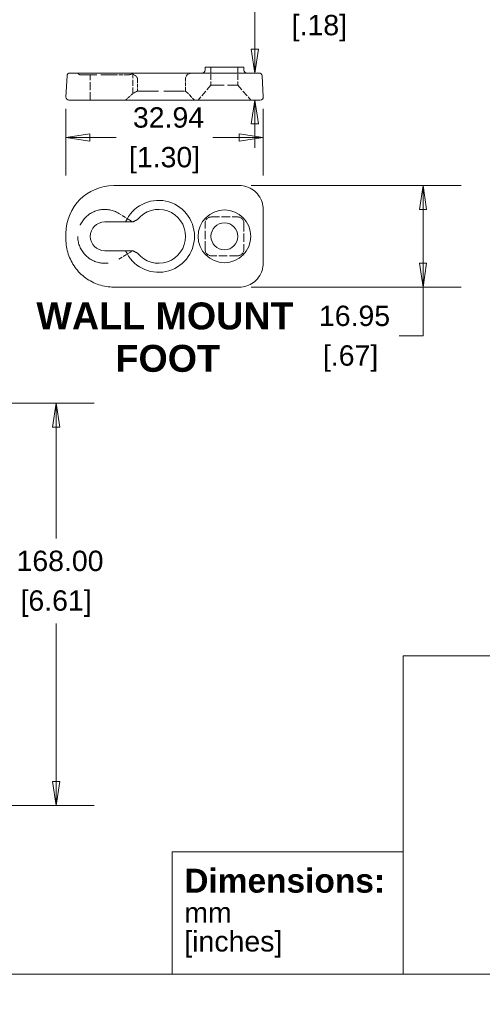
# Model space of a CAD drawing. Header units: millimetres. Extents: x 18 to 1379, y 18 to 1061.
# Tile 28 of 32: x 821 to 1014, y 19 to 430. Entities that reach past the tile are written whole.
import ezdxf

# ---------------------------------------------------------------- set-up
doc = ezdxf.new("R2010")
doc.units = ezdxf.units.MM
doc.header["$LTSCALE"] = 5
doc.linetypes.add('DASHED', pattern=[0.2067, 0.1654, -0.0413])
for name, color, linetype, lineweight in [('Dimension (ANSI)', 7, 'Continuous', 9), ('Hidden (ANSI)', 7, 'DASHED', 9), ('Sketch Geometry (ANSI)', 7, 'Continuous', 9), ('Symbol (ANSI)', 7, 'Continuous', 9), ('Visible (ANSI)', 7, 'Continuous', 9)]:
    doc.layers.add(name, color=color, linetype=linetype, lineweight=lineweight)
doc.styles.add('Label Text (ANSI)', font='arialbd.ttf')
doc.styles.add('Note Text (ANSI)', font='arial.ttf')
doc.styles.add('Text Style20', font='arial.ttf')
doc.dimstyles.new('Default - mm_inch (ANSI)', dxfattribs={"dimscale": 5, "dimtxt": 1.7, "dimasz": 2, "dimexe": 3.175, "dimexo": 1, "dimgap": 0.8, "dimtad": 0, "dimtih": 1, "dimtoh": 1, "dimrnd": 1e-08, "dimzin": 4, "dimdsep": 46, "dimtxsty": 'Note Text (ANSI)', "dimblk": 'Filled-1', "dimcen": 0.09, "dimdle": 10, "dimclrd": 256, "dimclre": 256, "dimclrt": 256, "dimadec": 1, "dimazin": 0, "dimtfac": 1.176471, "dimtofl": 0, "dimtmove": 0, "dimatfit": 3, "dimfxl": 1, "dimtolj": 1, "dimtzin": 0, "dimlwd": -1, "dimlwe": -1, "dimarcsym": 0})

# ---------------------------------------------------------------- blocks, each defined once
blk = doc.blocks.new('Title Blocks HAMMOND')
at = {"layer": 'Sketch Geometry (ANSI)'}
for p, q in [((269.997, 36.196), (193.212, 36.196)), ((193.212, 36.196), (193.212, 9.64)), ((269.997, 9.64), (269.997, 36.196)), ((173.942, 9.64), (173.942, 19.837)), ((173.942, 19.837), (193.212, 19.837)), ((193.212, 19.837), (193.212, 9.64)), ((193.212, 9.64), (173.942, 9.64)), ((193.212, 9.64), (269.997, 9.64))]:
    blk.add_line(p, q, dxfattribs=at)
at = {"layer": 'Symbol (ANSI)', "insert": (262.96, 24.46), "char_height": 2, "attachment_point": 1, "line_spacing_factor": 3, "style": 'Note Text (ANSI)'}
blk.add_mtext('\\fCalibri|b1|i0;\\H2.0000;®\\fCalibri|b1|i0;\\H21.7410;\\P', dxfattribs=at)
at = {"layer": 'Symbol (ANSI)', "insert": (174.947, 14.723), "char_height": 1.7, "width": 30.72329, "attachment_point": 4, "line_spacing_factor": 0.845197, "style": 'Note Text (ANSI)'}
blk.add_mtext('{\\fArial|b1|i0|c0|p34;\\H1.1765x;Dimensions:\\fArial|b0|i0|c0|p34;\\H0.85x;\\Pmm\\H1.2356x; \\H0.80932x;\\P[inches]\\H1.1281x; }', dxfattribs=at)
at = {"layer": 'Symbol (ANSI)', "insert": (225.81, 11.219), "char_height": 2, "width": 32.29268, "attachment_point": 4, "style": 'Note Text (ANSI)'}
blk.add_mtext('\\fArial|b1|i0;\\H2.0000;www.hammondmfg.com', dxfattribs=at)
at = {"layer": 'Symbol (ANSI)'}
for tag, p, height, style in [('<TITLE>_001', (231.608, 16.349), 5, 'Text Style20'), ('REV:dd.mm.yyyy_001', (252.451, 7.146), 1.7, 'Note Text (ANSI)')]:
    blk.add_attdef(tag, p, '', height=height, dxfattribs=dict(at, style=style))
blk = doc.blocks.new('Borders Default Border')
at = {"layer": 'Sketch Geometry (ANSI)', "flags": 128}
blk.add_lwpolyline([(6.35, 6.35), (6.35, 209.55), (273.05, 209.55), (273.05, 6.35), (6.35, 6.35)], dxfattribs=at)
blk = doc.blocks.new('Filled-1')
at = {"color": 0}
for p, q in [((0, 0), (-1, 0.15)), ((-1, 0.15), (-1, -0.15)), ((-1, 0), (0, 0)), ((-1, -0.15), (0, 0))]:
    blk.add_line(p, q, dxfattribs=at)
at = {"color": 0, "flags": 128}
blk.add_lwpolyline([(-1, -0.15), (0, 0), (-1, 0.15), (-1, -0.15)], dxfattribs=at)
at = {"color": 0}
blk.add_solid([(-1, -0.15), (0, 0), (-1, 0.15), (-1, -0.15)], dxfattribs=at)
blk = doc.blocks.new('*D60')
at = {"layer": 'Defpoints', "color": 0, "transparency": 16777216}
for p in [(764.85, 270.07), (764.85, 102.07), (836.46, 102.07)]:
    blk.add_point(p, dxfattribs=at)
at = {"layer": 'Dimension (ANSI)', "transparency": 16777216}
for p, q in [((769.85, 270.07), (852.34, 270.07)), ((836.46, 260.07), (836.46, 213.61)), ((836.46, 112.07), (836.46, 178.04)), ((769.85, 102.07), (852.34, 102.07))]:
    blk.add_line(p, q, dxfattribs=at)
at = {"layer": 'Dimension (ANSI)', "transparency": 16777216, "xscale": 10, "yscale": 10, "zscale": 10}
for p, rotation in [((836.46, 270.07), 90), ((836.46, 102.07), 270)]:
    blk.add_blockref('Filled-1', p, dxfattribs=dict(at, rotation=rotation))
at = {"layer": 'Dimension (ANSI)', "transparency": 16777216, "char_height": 8.5, "attachment_point": 5, "style": 'Note Text (ANSI)'}
for s, insert in [('\\A1; 168.00', (836.46, 204.16)), ('\\A1;[6.61]', (836.46, 186.38))]:
    blk.add_mtext(s, dxfattribs=dict(at, insert=insert))
blk = doc.blocks.new('*D66')
at = {"layer": 'Defpoints', "color": 0, "transparency": 16777216}
for p in [(921.24, 407.81), (919.48, 396.56), (921.7, 396.56)]:
    blk.add_point(p, dxfattribs=at)
at = {"layer": 'Dimension (ANSI)', "transparency": 16777216}
for p, q in [((919.48, 417.81), (919.48, 436.01)), ((919.48, 436.01), (929.48, 436.01)), ((916.24, 407.81), (903.6, 407.81)), ((916.7, 396.56), (903.6, 396.56)), ((919.48, 386.56), (919.48, 376.56))]:
    blk.add_line(p, q, dxfattribs=at)
at = {"layer": 'Dimension (ANSI)', "transparency": 16777216, "xscale": 10, "yscale": 10, "zscale": 10}
for p, rotation in [((919.48, 407.81), 270), ((919.48, 396.56), 90)]:
    blk.add_blockref('Filled-1', p, dxfattribs=dict(at, rotation=rotation))
at = {"layer": 'Dimension (ANSI)', "transparency": 16777216, "char_height": 8.5, "attachment_point": 5, "style": 'Note Text (ANSI)'}
for s, insert in [('\\A1; 4.50', (946.4, 444.35)), ('\\A1;[.18]', (946.4, 426.56))]:
    blk.add_mtext(s, dxfattribs=dict(at, insert=insert))
blk = doc.blocks.new('*D67')
at = {"layer": 'Defpoints', "color": 0, "transparency": 16777216}
for p in [(840.58, 397.87), (922.94, 397.87), (840.58, 380.89)]:
    blk.add_point(p, dxfattribs=at)
at = {"layer": 'Dimension (ANSI)', "transparency": 16777216}
for p, q in [((840.58, 392.87), (840.58, 365.01)), ((922.94, 392.87), (922.94, 365.01)), ((850.58, 380.89), (861.54, 380.89)), ((912.94, 380.89), (901.98, 380.89))]:
    blk.add_line(p, q, dxfattribs=at)
at = {"layer": 'Dimension (ANSI)', "transparency": 16777216, "xscale": 10, "yscale": 10, "zscale": 10, "rotation": 180}
blk.add_blockref('Filled-1', (840.58, 380.89), dxfattribs=at)
at = {"layer": 'Dimension (ANSI)', "transparency": 16777216, "xscale": 10, "yscale": 10, "zscale": 10}
blk.add_blockref('Filled-1', (922.94, 380.89), dxfattribs=at)
at = {"layer": 'Dimension (ANSI)', "transparency": 16777216, "char_height": 8.5, "attachment_point": 5, "style": 'Note Text (ANSI)'}
for s, insert in [('\\A1; 32.94', (881.76, 389.23)), ('\\A1;[1.30]', (881.76, 371.44))]:
    blk.add_mtext(s, dxfattribs=dict(at, insert=insert))
blk = doc.blocks.new('*D68')
at = {"layer": 'Defpoints', "color": 0, "transparency": 16777216}
for p in [(912.96, 360.85), (912.96, 318.48), (989.7, 318.48)]:
    blk.add_point(p, dxfattribs=at)
at = {"layer": 'Dimension (ANSI)', "transparency": 16777216}
for p, q in [((917.96, 360.85), (1005.57, 360.85)), ((989.7, 350.85), (989.7, 328.48)), ((917.96, 318.48), (1005.57, 318.48)), ((989.7, 318.48), (989.7, 298.09)), ((989.7, 298.09), (979.7, 298.09))]:
    blk.add_line(p, q, dxfattribs=at)
at = {"layer": 'Dimension (ANSI)', "transparency": 16777216, "xscale": 10, "yscale": 10, "zscale": 10}
for p, rotation in [((989.7, 360.85), 90), ((989.7, 318.48), 270)]:
    blk.add_blockref('Filled-1', p, dxfattribs=dict(at, rotation=rotation))
at = {"layer": 'Dimension (ANSI)', "transparency": 16777216, "char_height": 8.5, "attachment_point": 5, "style": 'Note Text (ANSI)'}
for s, insert in [('\\A1; 16.95', (959.43, 306.43)), ('\\A1;[.67]', (959.43, 288.65))]:
    blk.add_mtext(s, dxfattribs=dict(at, insert=insert))

msp = doc.modelspace()

# ---------------------------------------------------------------- linework, layer by layer
at = {"layer": 'Hidden (ANSI)', "ltscale": 8.164203}
msp.add_line((846.658, 407.058), (862.046, 407.058), dxfattribs=at)
at = {"layer": 'Hidden (ANSI)', "ltscale": 3.999763}
msp.add_line((850.763, 396.558), (850.763, 407.058), dxfattribs=at)
at = {"layer": 'Hidden (ANSI)', "ltscale": 1.90327}
msp.add_line((866.305, 407.058), (862.046, 407.058), dxfattribs=at)
at = {"layer": 'Hidden (ANSI)', "ltscale": 3.096872}
msp.add_line((868.496, 399.232), (868.496, 407.362), dxfattribs=at)
at = {"layer": 'Hidden (ANSI)', "ltscale": 2.88238}
for p, q in [((901.138, 410.308), (901.138, 402.741)), ((912.388, 410.308), (912.388, 402.741))]:
    msp.add_line(p, q, dxfattribs=at)
at = {"layer": 'Hidden (ANSI)', "ltscale": 1.904597}
for p, q in [((870.471, 405.308), (870.471, 400.308)), ((890.513, 400.308), (890.513, 405.308))]:
    msp.add_line(p, q, dxfattribs=at)
at = {"layer": 'Hidden (ANSI)', "ltscale": 3.120883}
for p, q in [((901.138, 402.741), (895.763, 396.558)), ((912.388, 402.741), (917.763, 396.558))]:
    msp.add_line(p, q, dxfattribs=at)
at = {"layer": 'Hidden (ANSI)', "ltscale": 6.731654}
msp.add_line((901.138, 402.741), (912.388, 402.741), dxfattribs=at)
at = {"layer": 'Hidden (ANSI)', "ltscale": 10.5762}
msp.add_line((870.471, 400.308), (890.513, 400.308), dxfattribs=at)
at = {"layer": 'Hidden (ANSI)', "ltscale": 2.020136}
msp.add_line((890.513, 400.308), (894.263, 396.558), dxfattribs=at)
at = {"layer": 'Hidden (ANSI)', "ltscale": 2.071553}
for p, q in [((867.281, 346.413), (862.646, 349.256)), ((862.646, 330.078), (867.281, 332.922))]:
    msp.add_line(p, q, dxfattribs=at)
at = {"layer": 'Hidden (ANSI)', "ltscale": 4.252511}
for p, q in [((898.681, 334.085), (898.681, 345.249)), ((901.181, 347.748), (912.344, 347.748)), ((914.844, 345.249), (914.844, 334.085)), ((912.344, 331.586), (901.181, 331.586))]:
    msp.add_line(p, q, dxfattribs=at)
at = {"layer": 'Hidden (ANSI)', "ltscale": 0.551919}
msp.add_arc((846.658, 408.308), 1.25, 203.57818, 270, dxfattribs=at)
at = {"layer": 'Hidden (ANSI)', "ltscale": 1.495845}
msp.add_arc((893.013, 405.308), 2.5, 90, 180, dxfattribs=at)
at = {"layer": 'Hidden (ANSI)', "ltscale": 23.088552}
msp.add_arc((856.763, 339.667), 11.25, 58.47174, 301.52826, dxfattribs=at)
at = {"layer": 'Hidden (ANSI)', "ltscale": 0.744914}
msp.add_ellipse((866.305, 408.308), major_axis=(2.39, 0), ratio=0.5229191, start_param=4.712389, end_param=5.6118606, dxfattribs=at)
at = {"layer": 'Hidden (ANSI)', "ltscale": 1.495638}
for centre, major_axis in [((901.182, 345.248), (-1.768, 1.768)), ((912.344, 345.248), (1.768, 1.768)), ((901.182, 334.086), (-1.768, -1.768)), ((912.344, 334.086), (1.768, -1.768))]:
    msp.add_ellipse(centre, major_axis=major_axis, ratio=0.9996955, start_param=5.4979394, end_param=7.0684312, dxfattribs=at)
at = {"layer": 'Hidden (ANSI)', "ltscale": 0.462612}
for points, knots in [([(868.177, 407.53), (868.144, 407.556), (868.108, 407.581), (867.927, 407.69), (867.748, 407.757), (867.456, 407.801), (867.368, 407.808), (867.281, 407.808)], [0.013554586, 0.013554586, 0.013554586, 0.013554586, 0.020437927, 0.020437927, 0.044991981, 0.044991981, 0.055179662, 0.055179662, 0.055179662, 0.055179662]), ([(868.177, 345.667), (868.144, 345.711), (868.108, 345.755), (867.927, 345.953), (867.748, 346.1), (867.456, 346.302), (867.368, 346.359), (867.281, 346.413)], [0.013554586, 0.013554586, 0.013554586, 0.013554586, 0.020437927, 0.020437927, 0.044991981, 0.044991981, 0.055179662, 0.055179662, 0.055179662, 0.055179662]), ([(867.281, 332.922), (867.328, 332.951), (867.376, 332.981), (867.674, 333.176), (867.893, 333.346), (868.103, 333.573), (868.142, 333.62), (868.177, 333.667)], [0.089561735, 0.089561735, 0.089561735, 0.089561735, 0.094401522, 0.094401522, 0.120155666, 0.120155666, 0.126806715, 0.126806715, 0.126806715, 0.126806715])]:
    msp.add_open_spline(points, degree=3, knots=knots, dxfattribs=at)
at = {"layer": 'Hidden (ANSI)', "ltscale": 0.137388}
msp.add_open_spline([(868.496, 407.362), (868.392, 407.425), (868.284, 407.482), (868.177, 407.53)], degree=3, dxfattribs=at)
at = {"layer": 'Hidden (ANSI)', "ltscale": 1.212777}
msp.add_open_spline([(870.471, 405.308), (870.471, 405.417), (870.45, 405.547), (870.382, 405.776), (870.315, 405.915), (870.043, 406.352), (869.706, 406.651), (869.134, 407.049), (868.816, 407.224), (868.496, 407.362)], degree=3, knots=[0.38784491, 0.38784491, 0.38784491, 0.38784491, 0.40101614, 0.40101614, 0.41680826, 0.41680826, 0.46509364, 0.46509364, 0.50759066, 0.50759066, 0.50759066, 0.50759066], dxfattribs=at)
at = {"layer": 'Hidden (ANSI)', "ltscale": 1.525666}
msp.add_rational_spline([(868.496, 399.232), (867.152, 398.058), (865.515, 396.558)], [1.00582309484, 1.00893021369, 1], degree=2, dxfattribs=at)
at = {"layer": 'Hidden (ANSI)', "ltscale": 0.94071}
msp.add_rational_spline([(870.471, 400.308), (869.529, 399.875), (868.496, 399.232)], [1, 1.01168429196, 1.01441556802], degree=2, dxfattribs=at)
at = {"layer": 'Visible (ANSI)'}
for p, q in [((842.289, 407.808), (860.513, 407.808)), ((912.499, 407.808), (860.513, 407.808)), ((898.681, 410.308), (898.659, 409.036)), ((898.681, 410.308), (901.181, 410.308)), ((901.181, 410.308), (912.344, 410.308)), ((912.344, 410.308), (914.844, 410.308)), ((912.499, 407.808), (921.237, 407.808)), ((914.866, 409.036), (914.844, 410.308)), ((841.04, 406.623), (840.582, 397.873)), ((922.944, 397.873), (922.485, 406.623)), ((860.513, 396.558), (841.83, 396.558)), ((860.513, 396.558), (912.957, 396.558)), ((921.695, 396.558), (912.957, 396.558)), ((912.957, 360.85), (860.513, 360.85)), ((922.945, 328.472), (922.945, 350.862)), ((856.763, 345.667), (865.515, 345.667)), ((840.58, 340.917), (840.58, 338.459)), ((865.515, 333.667), (856.763, 333.667)), ((860.554, 318.484), (912.957, 318.484))]:
    msp.add_line(p, q, dxfattribs=at)
for radius in [11, 5.625]:
    msp.add_circle((906.763, 339.667), radius, dxfattribs=at)
for centre, radius, start, end in [((842.289, 406.558), 1.25, 90, 177), ((897.409, 409.058), 1.25, 270, 359), ((916.116, 409.058), 1.25, 181, 270), ((921.237, 406.558), 1.25, 3, 90), ((841.83, 397.808), 1.25, 177, 270), ((921.695, 397.808), 1.25, 270, 3), ((860.513, 340.917), 19.933, 90, 180), ((879.263, 339.667), 15, 203.57818, 156.42182), ((879.263, 339.667), 11.25, 218.60043, 141.39957), ((856.763, 339.667), 6, 90, 270)]:
    msp.add_arc(centre, radius, start, end, dxfattribs=at)
for points, knots in [([(912.957, 360.85), (914.004, 360.85), (915.05, 360.684), (917.04, 360.038), (917.984, 359.558), (919.676, 358.329), (920.425, 357.58), (921.654, 355.888), (922.134, 354.945), (922.78, 352.955), (922.945, 351.908), (922.945, 350.862)], [-0.7840286, -0.7840286, -0.7840286, -0.7840286, -0.4704172, -0.4704172, -0.1568057, -0.1568057, 0.1568057, 0.1568057, 0.4704172, 0.4704172, 0.7840286, 0.7840286, 0.7840286, 0.7840286]), ([(860.554, 318.484), (859.508, 318.484), (858.461, 318.567), (856.394, 318.894), (855.374, 319.138), (853.384, 319.784), (852.414, 320.185), (850.55, 321.134), (849.656, 321.682), (847.964, 322.911), (847.166, 323.592), (845.688, 325.071), (845.007, 325.868), (843.778, 327.56), (843.23, 328.455), (842.281, 330.319), (841.88, 331.288), (841.234, 333.278), (840.989, 334.298), (840.662, 336.365), (840.58, 337.412), (840.58, 338.459)], [-0.7840286, -0.7840286, -0.7840286, -0.7840286, -0.6272229, -0.6272229, -0.4704172, -0.4704172, -0.3136115, -0.3136115, -0.1568057, -0.1568057, 0, 0, 0.1568057, 0.1568057, 0.3136115, 0.3136115, 0.4704172, 0.4704172, 0.6272229, 0.6272229, 0.7840286, 0.7840286, 0.7840286, 0.7840286]), ([(922.945, 328.472), (922.945, 327.426), (922.78, 326.38), (922.134, 324.39), (921.654, 323.446), (920.425, 321.754), (919.676, 321.005), (917.984, 319.776), (917.04, 319.296), (915.05, 318.65), (914.004, 318.484), (912.957, 318.484)], [-0.7840286, -0.7840286, -0.7840286, -0.7840286, -0.4704172, -0.4704172, -0.1568057, -0.1568057, 0.1568057, 0.1568057, 0.4704172, 0.4704172, 0.7840286, 0.7840286, 0.7840286, 0.7840286])]:
    msp.add_open_spline(points, degree=3, knots=knots, dxfattribs=at)
for points, weights in [([(868.496, 345.667), (867.152, 345.667), (865.515, 345.667)], [1.00582309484, 1.00893021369, 1]), ([(870.471, 346.686), (869.529, 346.2), (868.496, 345.667)], [1, 1.01168429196, 1.01441556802]), ([(865.515, 333.667), (867.152, 333.667), (868.496, 333.667)], [1, 1.00893021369, 1.00582309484]), ([(868.496, 333.667), (869.529, 333.135), (870.471, 332.648)], [1.01441556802, 1.01168429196, 1])]:
    msp.add_rational_spline(points, weights, degree=2, dxfattribs=at)

# ---------------------------------------------------------------- block references
at = {"xscale": 5, "yscale": 5, "zscale": 5}
msp.add_blockref('Borders Default Border', (0, 0), dxfattribs=at)
msp.add_blockref('Title Blocks HAMMOND', (15.266, -16.448), dxfattribs=at).add_auto_attribs({'<TITLE>_001': '1557H', 'REV:dd.mm.yyyy_001': 'REV:13.02.2020'})

# ---------------------------------------------------------------- texts
at = {"layer": 'Symbol (ANSI)', "char_height": 11.25, "attachment_point": 7, "style": 'Label Text (ANSI)'}
for s, insert in [('WALL MOUNT', (828.254, 300.662)), ('FOOT', (861.27, 282.957))]:
    msp.add_mtext(s, dxfattribs=dict(at, insert=insert))

# ---------------------------------------------------------------- dimensions: what is measured, and where the dimension line sits
at = {"layer": 'Dimension (ANSI)'}
for base, p1, p2, angle, text, override, picture, middle in [((919.479, 396.558), (921.237, 407.808), (921.695, 396.558), 90, ' <>\\X[.18]', {"dimgap": 0.8, "dimdec": 2, "dimlfac": 0.4, "dimpost": '\\X', "dimtol": 0, "dimlim": 0, "dimtp": 0, "dimtm": 0, "dimtdec": 2, "dimatfit": 1}, '*D66', (946.4, 436.007)), ((840.582, 380.889), (922.944, 397.873), (840.582, 397.873), 180, ' <>\\X[1.30]', {"dimgap": 0.8, "dimtih": 0, "dimtoh": 0, "dimdec": 2, "dimlfac": 0.4, "dimpost": '\\X', "dimtol": 0, "dimlim": 0, "dimtp": 0, "dimtm": 0, "dimtdec": 2, "dimatfit": 1}, '*D67', (881.763, 380.889)), ((989.699, 318.484), (912.957, 360.85), (912.957, 318.484), 90, ' <>\\X[.67]', {"dimgap": 0.8, "dimdec": 2, "dimlfac": 0.4, "dimpost": '\\X', "dimtol": 0, "dimlim": 0, "dimtp": 0, "dimtm": 0, "dimtdec": 2, "dimatfit": 2}, '*D68', (959.429, 298.093)), ((836.462, 102.07), (764.846, 270.07), (764.846, 102.07), 90, ' <>\\X[6.61]', {"dimgap": 0.8, "dimdec": 2, "dimpost": '\\X', "dimtol": 0, "dimlim": 0, "dimtp": 0, "dimtm": 0, "dimtdec": 2, "dimatfit": 1}, '*D60', (836.462, 195.825))]:
    dim = msp.add_linear_dim(base=base, p1=p1, p2=p2, angle=angle, text=text, dimstyle='Default - mm_inch (ANSI)', override=override, dxfattribs=at)
    dim.commit()
    dim.dimension.update_dxf_attribs({"geometry": picture, "text_midpoint": middle, "dimtype": 160})

doc.saveas('drawing.dxf')
